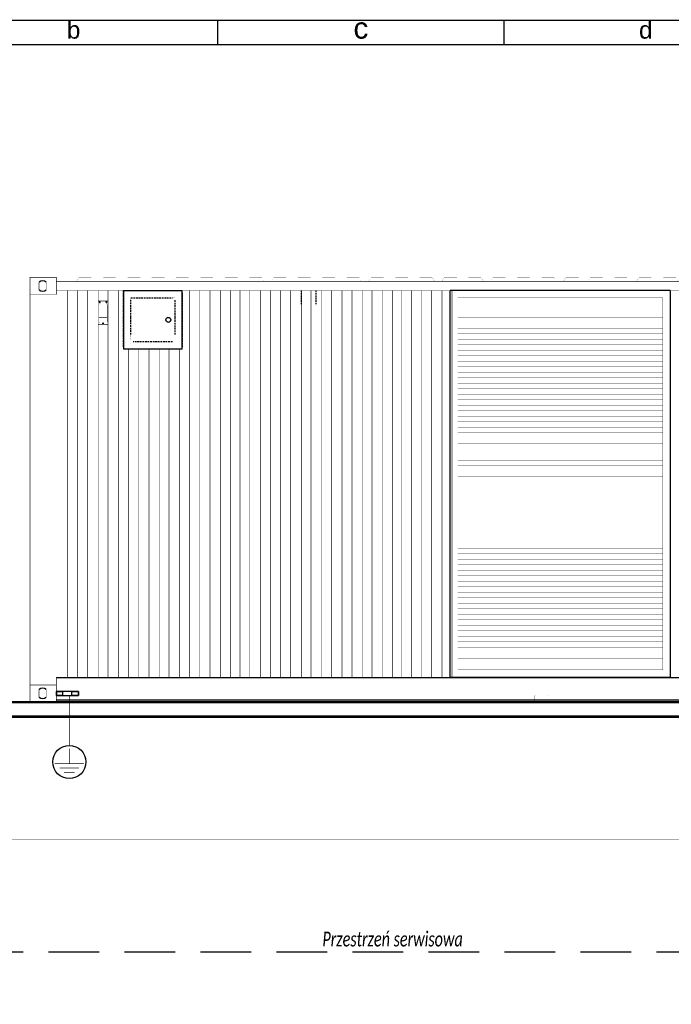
# Model space of a CAD drawing. Header units: millimetres. Extents: x 0 to 1151, y 0 to 297.
# Tile 85 of 93: x 684 to 781, y 151 to 297. Entities that reach past the tile are written whole.
import ezdxf

# ---------------------------------------------------------------- set-up
doc = ezdxf.new("R2010")
doc.units = ezdxf.units.MM
doc.header["$MEASUREMENT"] = 0
for name, pattern in [('atContinuous2', [0]), ('Center2.00', [2.833, 1, -0.5, 0.833, -0.5]), ('Dash1.99', [1.503, 1, -0.503]), ('Dash2.00', [1.5, 1, -0.5])]:
    doc.linetypes.add(name, pattern=pattern)
doc.layers.get('0').update_dxf_attribs({"linetype": 'CONTINUOUS'})
doc.layers.add('_RDP_WYMIAROWANIE', color=7, linetype='CONTINUOUS')
doc.layers.add('zas_Inferred_dashed_lines', color=7, linetype='CONTINUOUS')
doc.styles.add('Arial$001H0', font='arial.ttf')
doc.styles.add('Calibri_Italic', font='txt', dxfattribs={"height": 0.2})

msp = doc.modelspace()

# ---------------------------------------------------------------- hatches: boundary and pattern name
for points in [[(956.92, 196.05), (956.71, 195.84), (680.59, 195.84), (680.38, 196.05)], [(680.38, 193.67), (680.59, 193.92), (956.71, 193.92), (956.92, 193.67)]]:
    msp.add_hatch(color=0).paths.add_polyline_path(points)

# ---------------------------------------------------------------- linework, layer by layer
at = {"color": 7, "linetype": 'Continuous', "lineweight": 25, "true_color": 0x000007}
for p, q in [((841.12, 297.01), (631.07, 297.01)), ((713.83, 297.01), (713.83, 293.37)), ((756.25, 297.01), (756.25, 293.37))]:
    msp.add_line(p, q, dxfattribs=at)
at = {"color": 7, "linetype": 'Continuous', "lineweight": 18, "true_color": 0x000007}
msp.add_line((844.72, 293.37), (634.71, 293.37), dxfattribs=at)
at = {"color": 7, "linetype": 'atContinuous2', "true_color": 0xffffff}
for p, q in [((699.89, 256.97), (708.56, 256.97)), ((699.89, 256.97), (699.89, 248.26)), ((708.56, 248.26), (708.56, 256.97)), ((780.95, 256.97), (748.33, 256.97)), ((748.33, 199.65), (748.33, 256.97)), ((780.95, 256.97), (780.95, 199.65)), ((708.56, 248.26), (699.89, 248.26)), ((748.33, 199.65), (780.95, 199.65))]:
    msp.add_line(p, q, dxfattribs=at)
at = {"color": 0, "linetype": 'atContinuous2'}
for p, q in [((693.19, 197.56), (689.93, 197.56)), ((689.93, 196.93), (689.93, 197.56)), ((689.93, 197.56), (689.93, 196.93)), ((689.93, 197.56), (690.89, 197.56)), ((692.19, 197.56), (690.89, 197.56)), ((690.89, 196.93), (690.89, 197.56)), ((690.89, 196.93), (690.89, 197.56)), ((692.19, 197.56), (692.19, 196.93)), ((692.19, 197.56), (692.19, 196.93)), ((692.19, 197.56), (693.19, 197.56)), ((693.19, 197.56), (693.19, 196.93)), ((693.19, 196.93), (693.19, 197.56)), ((689.93, 196.93), (693.19, 196.93)), ((690.89, 196.93), (689.93, 196.93)), ((690.89, 196.93), (692.19, 196.93)), ((693.19, 196.93), (692.19, 196.93))]:
    msp.add_line(p, q, dxfattribs=at)
at = {"color": 7, "linetype": 'Continuous', "lineweight": -2, "true_color": 0x000007}
msp.add_lwpolyline([(634.71, 3.64), (1147.54, 3.64), (1147.54, 293.37), (634.71, 293.37)], close=True, dxfattribs=at)
at = {"color": 0}
for points in [[(689.93, 256.38, 0.0887, 0.0887, 0), (686.03, 256.38, 0.0887, 0.0887, 0), (686.03, 258.94, 0.0887, 0.0887, 0), (689.93, 258.94, 0.0887, 0.0887, 0), (689.93, 256.38, 0.0887, 0.0887, 0)], [(689.93, 258.27, 0.0887, 0.0887, 0), (946.75, 258.27, 0.0887, 0.0887, 0)], [(946.75, 258.27, 0.0887, 0.0887, 0), (689.93, 258.27, 0.0887, 0.0887, 0)], [(696, 258.27, 0.00419, 0.00419, 0), (695.54, 258.27, 0.00419, 0.00419, 0), (695.5, 258.31, 0.00419, 0.00419, 0), (695.45, 258.31, 0.00419, 0.00419, 0), (695.2, 258.81, 0.00419, 0.00419, 0), (695.16, 258.81, 0.00419, 0.00419, 0), (695.12, 258.85, 0.00419, 0.00419, 0), (693.24, 258.85, 0.00419, 0.00419, 0), (693.19, 258.81, 0.00419, 0.00419, 0), (692.94, 258.31, 0.00419, 0.00419, 0), (692.9, 258.31, 0.00419, 0.00419, 0), (692.86, 258.27, 0.00419, 0.00419, 0), (692.4, 258.27, 0.00419, 0.00419, 0)], [(699.6, 258.27, 0.00419, 0.00419, 0), (699.14, 258.27, 0.00419, 0.00419, 0), (699.1, 258.31, 0.00419, 0.00419, 0), (699.05, 258.31, 0.00419, 0.00419, 0), (698.8, 258.81, 0.00419, 0.00419, 0), (698.76, 258.81, 0.00419, 0.00419, 0), (698.72, 258.85, 0.00419, 0.00419, 0), (696.88, 258.85, 0.00419, 0.00419, 0), (696.84, 258.81, 0.00419, 0.00419, 0), (696.79, 258.81, 0.00419, 0.00419, 0), (696.54, 258.31, 0.00419, 0.00419, 0), (696.5, 258.31, 0.00419, 0.00419, 0), (696.46, 258.27, 0.00419, 0.00419, 0), (696, 258.27, 0.00419, 0.00419, 0)], [(703.2, 258.27, 0.00419, 0.00419, 0), (702.74, 258.27, 0.00419, 0.00419, 0), (702.7, 258.31, 0.00419, 0.00419, 0), (702.66, 258.31, 0.00419, 0.00419, 0), (702.4, 258.81, 0.00419, 0.00419, 0), (702.36, 258.85, 0.00419, 0.00419, 0), (700.48, 258.85, 0.00419, 0.00419, 0), (700.44, 258.81, 0.00419, 0.00419, 0), (700.39, 258.81, 0.00419, 0.00419, 0), (700.14, 258.31, 0.00419, 0.00419, 0), (700.1, 258.31, 0.00419, 0.00419, 0), (700.06, 258.27, 0.00419, 0.00419, 0), (699.6, 258.27, 0.00419, 0.00419, 0)], [(706.84, 258.27, 0.00419, 0.00419, 0), (706.34, 258.27, 0.00419, 0.00419, 0), (706.3, 258.31, 0.00419, 0.00419, 0), (706.05, 258.81, 0.00419, 0.00419, 0), (706.01, 258.81, 0.00419, 0.00419, 0), (705.96, 258.85, 0.00419, 0.00419, 0), (704.08, 258.85, 0.00419, 0.00419, 0), (704.04, 258.81, 0.00419, 0.00419, 0), (704, 258.81, 0.00419, 0.00419, 0), (703.74, 258.31, 0.00419, 0.00419, 0), (703.7, 258.27, 0.00419, 0.00419, 0), (703.2, 258.27, 0.00419, 0.00419, 0)], [(710.44, 258.27, 0.00419, 0.00419, 0), (709.98, 258.27, 0.00419, 0.00419, 0), (709.94, 258.31, 0.00419, 0.00419, 0), (709.9, 258.31, 0.00419, 0.00419, 0), (709.65, 258.81, 0.00419, 0.00419, 0), (709.61, 258.81, 0.00419, 0.00419, 0), (709.56, 258.85, 0.00419, 0.00419, 0), (707.68, 258.85, 0.00419, 0.00419, 0), (707.64, 258.81, 0.00419, 0.00419, 0), (707.6, 258.81, 0.00419, 0.00419, 0), (707.39, 258.31, 0.00419, 0.00419, 0), (707.34, 258.31, 0.00419, 0.00419, 0), (707.3, 258.27, 0.00419, 0.00419, 0), (706.84, 258.27, 0.00419, 0.00419, 0)], [(714.04, 258.27, 0.00419, 0.00419, 0), (713.58, 258.27, 0.00419, 0.00419, 0), (713.54, 258.31, 0.00419, 0.00419, 0), (713.5, 258.31, 0.00419, 0.00419, 0), (713.25, 258.81, 0.00419, 0.00419, 0), (713.21, 258.81, 0.00419, 0.00419, 0), (713.16, 258.85, 0.00419, 0.00419, 0), (711.32, 258.85, 0.00419, 0.00419, 0), (711.24, 258.81, 0.00419, 0.00419, 0), (710.99, 258.31, 0.00419, 0.00419, 0), (710.95, 258.31, 0.00419, 0.00419, 0), (710.9, 258.27, 0.00419, 0.00419, 0), (710.44, 258.27, 0.00419, 0.00419, 0)], [(717.64, 258.27, 0.00419, 0.00419, 0), (717.18, 258.27, 0.00419, 0.00419, 0), (717.14, 258.31, 0.00419, 0.00419, 0), (717.1, 258.31, 0.00419, 0.00419, 0), (716.85, 258.81, 0.00419, 0.00419, 0), (716.81, 258.85, 0.00419, 0.00419, 0), (714.92, 258.85, 0.00419, 0.00419, 0), (714.88, 258.81, 0.00419, 0.00419, 0), (714.84, 258.81, 0.00419, 0.00419, 0), (714.59, 258.31, 0.00419, 0.00419, 0), (714.55, 258.31, 0.00419, 0.00419, 0), (714.5, 258.27, 0.00419, 0.00419, 0), (714.04, 258.27, 0.00419, 0.00419, 0)], [(721.29, 258.27, 0.00419, 0.00419, 0), (720.78, 258.27, 0.00419, 0.00419, 0), (720.74, 258.31, 0.00419, 0.00419, 0), (720.7, 258.31, 0.00419, 0.00419, 0), (720.49, 258.81, 0.00419, 0.00419, 0), (720.45, 258.81, 0.00419, 0.00419, 0), (720.41, 258.85, 0.00419, 0.00419, 0), (718.52, 258.85, 0.00419, 0.00419, 0), (718.48, 258.81, 0.00419, 0.00419, 0), (718.44, 258.81, 0.00419, 0.00419, 0), (718.19, 258.31, 0.00419, 0.00419, 0), (718.11, 258.27, 0.00419, 0.00419, 0), (717.64, 258.27, 0.00419, 0.00419, 0)], [(724.89, 258.27, 0.00419, 0.00419, 0), (724.43, 258.27, 0.00419, 0.00419, 0), (724.34, 258.31, 0.00419, 0.00419, 0), (724.09, 258.81, 0.00419, 0.00419, 0), (724.05, 258.81, 0.00419, 0.00419, 0), (724.01, 258.85, 0.00419, 0.00419, 0), (722.12, 258.85, 0.00419, 0.00419, 0), (722.08, 258.81, 0.00419, 0.00419, 0), (722.04, 258.81, 0.00419, 0.00419, 0), (721.83, 258.31, 0.00419, 0.00419, 0), (721.79, 258.31, 0.00419, 0.00419, 0), (721.75, 258.27, 0.00419, 0.00419, 0), (721.29, 258.27, 0.00419, 0.00419, 0)], [(728.49, 258.27, 0.00419, 0.00419, 0), (728.03, 258.27, 0.00419, 0.00419, 0), (727.99, 258.31, 0.00419, 0.00419, 0), (727.94, 258.31, 0.00419, 0.00419, 0), (727.69, 258.81, 0.00419, 0.00419, 0), (727.65, 258.81, 0.00419, 0.00419, 0), (727.61, 258.85, 0.00419, 0.00419, 0), (725.73, 258.85, 0.00419, 0.00419, 0), (725.68, 258.81, 0.00419, 0.00419, 0), (725.43, 258.31, 0.00419, 0.00419, 0), (725.39, 258.31, 0.00419, 0.00419, 0), (725.35, 258.27, 0.00419, 0.00419, 0), (724.89, 258.27, 0.00419, 0.00419, 0)], [(732.09, 258.27, 0.00419, 0.00419, 0), (731.63, 258.27, 0.00419, 0.00419, 0), (731.59, 258.31, 0.00419, 0.00419, 0), (731.54, 258.31, 0.00419, 0.00419, 0), (731.29, 258.81, 0.00419, 0.00419, 0), (731.21, 258.85, 0.00419, 0.00419, 0), (729.37, 258.85, 0.00419, 0.00419, 0), (729.33, 258.81, 0.00419, 0.00419, 0), (729.28, 258.81, 0.00419, 0.00419, 0), (729.03, 258.31, 0.00419, 0.00419, 0), (728.99, 258.31, 0.00419, 0.00419, 0), (728.95, 258.27, 0.00419, 0.00419, 0), (728.49, 258.27, 0.00419, 0.00419, 0)], [(735.69, 258.27, 0.00419, 0.00419, 0), (735.23, 258.27, 0.00419, 0.00419, 0), (735.19, 258.31, 0.00419, 0.00419, 0), (735.15, 258.31, 0.00419, 0.00419, 0), (734.94, 258.81, 0.00419, 0.00419, 0), (734.89, 258.81, 0.00419, 0.00419, 0), (734.85, 258.85, 0.00419, 0.00419, 0), (732.97, 258.85, 0.00419, 0.00419, 0), (732.93, 258.81, 0.00419, 0.00419, 0), (732.88, 258.81, 0.00419, 0.00419, 0), (732.63, 258.31, 0.00419, 0.00419, 0), (732.59, 258.31, 0.00419, 0.00419, 0), (732.55, 258.27, 0.00419, 0.00419, 0), (732.09, 258.27, 0.00419, 0.00419, 0)], [(739.33, 258.27, 0.00419, 0.00419, 0), (738.83, 258.27, 0.00419, 0.00419, 0), (738.79, 258.31, 0.00419, 0.00419, 0), (738.54, 258.81, 0.00419, 0.00419, 0), (738.5, 258.81, 0.00419, 0.00419, 0), (738.45, 258.85, 0.00419, 0.00419, 0), (736.57, 258.85, 0.00419, 0.00419, 0), (736.53, 258.81, 0.00419, 0.00419, 0), (736.49, 258.81, 0.00419, 0.00419, 0), (736.23, 258.31, 0.00419, 0.00419, 0), (736.19, 258.27, 0.00419, 0.00419, 0), (735.69, 258.27, 0.00419, 0.00419, 0)], [(742.93, 258.27, 0.00419, 0.00419, 0), (742.47, 258.27, 0.00419, 0.00419, 0), (742.43, 258.31, 0.00419, 0.00419, 0), (742.39, 258.31, 0.00419, 0.00419, 0), (742.14, 258.81, 0.00419, 0.00419, 0), (742.1, 258.81, 0.00419, 0.00419, 0), (742.05, 258.85, 0.00419, 0.00419, 0), (740.17, 258.85, 0.00419, 0.00419, 0), (740.13, 258.81, 0.00419, 0.00419, 0), (739.88, 258.31, 0.00419, 0.00419, 0), (739.83, 258.31, 0.00419, 0.00419, 0), (739.79, 258.27, 0.00419, 0.00419, 0), (739.33, 258.27, 0.00419, 0.00419, 0)], [(746.53, 258.27, 0.00419, 0.00419, 0), (746.07, 258.27, 0.00419, 0.00419, 0), (746.03, 258.31, 0.00419, 0.00419, 0), (745.99, 258.31, 0.00419, 0.00419, 0), (745.74, 258.81, 0.00419, 0.00419, 0), (745.7, 258.81, 0.00419, 0.00419, 0), (745.65, 258.85, 0.00419, 0.00419, 0), (743.81, 258.85, 0.00419, 0.00419, 0), (743.77, 258.81, 0.00419, 0.00419, 0), (743.73, 258.81, 0.00419, 0.00419, 0), (743.48, 258.31, 0.00419, 0.00419, 0), (743.44, 258.31, 0.00419, 0.00419, 0), (743.39, 258.27, 0.00419, 0.00419, 0), (742.93, 258.27, 0.00419, 0.00419, 0)], [(750.13, 258.27, 0.00419, 0.00419, 0), (749.67, 258.27, 0.00419, 0.00419, 0), (749.63, 258.31, 0.00419, 0.00419, 0), (749.59, 258.31, 0.00419, 0.00419, 0), (749.34, 258.81, 0.00419, 0.00419, 0), (749.3, 258.85, 0.00419, 0.00419, 0), (747.41, 258.85, 0.00419, 0.00419, 0), (747.37, 258.81, 0.00419, 0.00419, 0), (747.33, 258.81, 0.00419, 0.00419, 0), (747.08, 258.31, 0.00419, 0.00419, 0), (747.04, 258.31, 0.00419, 0.00419, 0), (746.99, 258.27, 0.00419, 0.00419, 0), (746.53, 258.27, 0.00419, 0.00419, 0)], [(753.78, 258.27, 0.00419, 0.00419, 0), (753.27, 258.27, 0.00419, 0.00419, 0), (753.23, 258.31, 0.00419, 0.00419, 0), (752.98, 258.81, 0.00419, 0.00419, 0), (752.94, 258.81, 0.00419, 0.00419, 0), (752.9, 258.85, 0.00419, 0.00419, 0), (751.01, 258.85, 0.00419, 0.00419, 0), (750.97, 258.81, 0.00419, 0.00419, 0), (750.93, 258.81, 0.00419, 0.00419, 0), (750.68, 258.31, 0.00419, 0.00419, 0), (750.64, 258.27, 0.00419, 0.00419, 0), (750.13, 258.27, 0.00419, 0.00419, 0)], [(757.38, 258.27, 0.00419, 0.00419, 0), (756.92, 258.27, 0.00419, 0.00419, 0), (756.88, 258.31, 0.00419, 0.00419, 0), (756.83, 258.31, 0.00419, 0.00419, 0), (756.58, 258.81, 0.00419, 0.00419, 0), (756.54, 258.81, 0.00419, 0.00419, 0), (756.5, 258.85, 0.00419, 0.00419, 0), (754.61, 258.85, 0.00419, 0.00419, 0), (754.57, 258.81, 0.00419, 0.00419, 0), (754.53, 258.81, 0.00419, 0.00419, 0), (754.32, 258.31, 0.00419, 0.00419, 0), (754.28, 258.31, 0.00419, 0.00419, 0), (754.24, 258.27, 0.00419, 0.00419, 0), (753.78, 258.27, 0.00419, 0.00419, 0)], [(760.98, 258.27, 0.00419, 0.00419, 0), (760.52, 258.27, 0.00419, 0.00419, 0), (760.48, 258.31, 0.00419, 0.00419, 0), (760.43, 258.31, 0.00419, 0.00419, 0), (760.18, 258.81, 0.00419, 0.00419, 0), (760.14, 258.81, 0.00419, 0.00419, 0), (760.1, 258.85, 0.00419, 0.00419, 0), (758.26, 258.85, 0.00419, 0.00419, 0), (758.17, 258.81, 0.00419, 0.00419, 0), (757.92, 258.31, 0.00419, 0.00419, 0), (757.88, 258.31, 0.00419, 0.00419, 0), (757.84, 258.27, 0.00419, 0.00419, 0), (757.38, 258.27, 0.00419, 0.00419, 0)], [(764.58, 258.27, 0.00419, 0.00419, 0), (764.12, 258.27, 0.00419, 0.00419, 0), (764.08, 258.31, 0.00419, 0.00419, 0), (764.04, 258.31, 0.00419, 0.00419, 0), (763.78, 258.81, 0.00419, 0.00419, 0), (763.74, 258.85, 0.00419, 0.00419, 0), (761.86, 258.85, 0.00419, 0.00419, 0), (761.82, 258.81, 0.00419, 0.00419, 0), (761.77, 258.81, 0.00419, 0.00419, 0), (761.52, 258.31, 0.00419, 0.00419, 0), (761.48, 258.31, 0.00419, 0.00419, 0), (761.44, 258.27, 0.00419, 0.00419, 0), (760.98, 258.27, 0.00419, 0.00419, 0)], [(768.22, 258.27, 0.00419, 0.00419, 0), (767.72, 258.27, 0.00419, 0.00419, 0), (767.68, 258.31, 0.00419, 0.00419, 0), (767.43, 258.81, 0.00419, 0.00419, 0), (767.38, 258.81, 0.00419, 0.00419, 0), (767.34, 258.85, 0.00419, 0.00419, 0), (765.46, 258.85, 0.00419, 0.00419, 0), (765.42, 258.81, 0.00419, 0.00419, 0), (765.37, 258.81, 0.00419, 0.00419, 0), (765.12, 258.31, 0.00419, 0.00419, 0), (765.04, 258.27, 0.00419, 0.00419, 0), (764.58, 258.27, 0.00419, 0.00419, 0)], [(771.82, 258.27, 0.00419, 0.00419, 0), (771.36, 258.27, 0.00419, 0.00419, 0), (771.28, 258.31, 0.00419, 0.00419, 0), (771.03, 258.81, 0.00419, 0.00419, 0), (770.99, 258.81, 0.00419, 0.00419, 0), (770.94, 258.85, 0.00419, 0.00419, 0), (769.06, 258.85, 0.00419, 0.00419, 0), (769.02, 258.81, 0.00419, 0.00419, 0), (768.98, 258.81, 0.00419, 0.00419, 0), (768.77, 258.31, 0.00419, 0.00419, 0), (768.72, 258.31, 0.00419, 0.00419, 0), (768.68, 258.27, 0.00419, 0.00419, 0), (768.22, 258.27, 0.00419, 0.00419, 0)], [(775.42, 258.27, 0.00419, 0.00419, 0), (774.96, 258.27, 0.00419, 0.00419, 0), (774.92, 258.31, 0.00419, 0.00419, 0), (774.88, 258.31, 0.00419, 0.00419, 0), (774.63, 258.81, 0.00419, 0.00419, 0), (774.59, 258.81, 0.00419, 0.00419, 0), (774.54, 258.85, 0.00419, 0.00419, 0), (772.7, 258.85, 0.00419, 0.00419, 0), (772.62, 258.81, 0.00419, 0.00419, 0), (772.37, 258.31, 0.00419, 0.00419, 0), (772.33, 258.31, 0.00419, 0.00419, 0), (772.28, 258.27, 0.00419, 0.00419, 0), (771.82, 258.27, 0.00419, 0.00419, 0)], [(779.02, 258.27, 0.00419, 0.00419, 0), (778.56, 258.27, 0.00419, 0.00419, 0), (778.52, 258.31, 0.00419, 0.00419, 0), (778.48, 258.31, 0.00419, 0.00419, 0), (778.23, 258.81, 0.00419, 0.00419, 0), (778.14, 258.85, 0.00419, 0.00419, 0), (776.3, 258.85, 0.00419, 0.00419, 0), (776.26, 258.81, 0.00419, 0.00419, 0), (776.22, 258.81, 0.00419, 0.00419, 0), (775.97, 258.31, 0.00419, 0.00419, 0), (775.93, 258.31, 0.00419, 0.00419, 0), (775.88, 258.27, 0.00419, 0.00419, 0), (775.42, 258.27, 0.00419, 0.00419, 0)], [(782.62, 258.27, 0.00419, 0.00419, 0), (782.16, 258.27, 0.00419, 0.00419, 0), (782.12, 258.31, 0.00419, 0.00419, 0), (782.08, 258.31, 0.00419, 0.00419, 0), (781.87, 258.81, 0.00419, 0.00419, 0), (781.83, 258.81, 0.00419, 0.00419, 0), (781.79, 258.85, 0.00419, 0.00419, 0), (779.9, 258.85, 0.00419, 0.00419, 0), (779.86, 258.81, 0.00419, 0.00419, 0), (779.82, 258.81, 0.00419, 0.00419, 0), (779.57, 258.31, 0.00419, 0.00419, 0), (779.48, 258.27, 0.00419, 0.00419, 0), (779.02, 258.27, 0.00419, 0.00419, 0)], [(687.37, 257.05, 0.0887, 0.0887, 0), (687.37, 258.18, 0.0887, 0.0887, 0)], [(688.42, 257.05, 0.0887, 0.0887, 0), (688.42, 258.18, 0.0887, 0.0887, 0)], [(689.93, 256.97, 0.0887, 0.0887, 0), (946.75, 256.97, 0.0887, 0.0887, 0)], [(946.75, 256.97, 0.0887, 0.0887, 0), (689.93, 256.97, 0.0887, 0.0887, 0)], [(691.56, 199.65, 0.0887, 0.0887, 0), (691.56, 256.97, 0.0887, 0.0887, 0)], [(693.07, 199.65, 0.0887, 0.0887, 0), (693.07, 256.97, 0.0887, 0.0887, 0)], [(694.53, 199.65, 0.0887, 0.0887, 0), (694.53, 256.97, 0.0887, 0.0887, 0)], [(696.12, 199.65, 0.0887, 0.0887, 0), (696.12, 256.97, 0.0887, 0.0887, 0)], [(697.59, 199.65, 0.0887, 0.0887, 0), (697.59, 256.97, 0.0887, 0.0887, 0)], [(699.1, 199.65, 0.0887, 0.0887, 0), (699.1, 256.97, 0.0887, 0.0887, 0)], [(708.35, 256.97, 0.0209, 0.0209, 0), (708.56, 256.97, 0.0209, 0.0209, 0), (708.56, 256.76, 0.0209, 0.0209, 0)], [(708.35, 256.97, 0.0209, 0.0209, 0), (708.56, 256.97, 0.0209, 0.0209, 0), (708.56, 256.76, 0.0209, 0.0209, 0)], [(709.69, 199.65, 0.0887, 0.0887, 0), (709.69, 256.97, 0.0887, 0.0887, 0)], [(711.2, 199.65, 0.0887, 0.0887, 0), (711.2, 256.97, 0.0887, 0.0887, 0)], [(712.7, 199.65, 0.0887, 0.0887, 0), (712.7, 256.97, 0.0887, 0.0887, 0)], [(714.25, 199.65, 0.0887, 0.0887, 0), (714.25, 256.97, 0.0887, 0.0887, 0)], [(715.72, 199.65, 0.0887, 0.0887, 0), (715.72, 256.97, 0.0887, 0.0887, 0)], [(717.14, 199.65, 0.0887, 0.0887, 0), (717.14, 256.97, 0.0887, 0.0887, 0)], [(718.61, 199.65, 0.0887, 0.0887, 0), (718.61, 256.97, 0.0887, 0.0887, 0)], [(720.16, 199.65, 0.0887, 0.0887, 0), (720.16, 256.97, 0.0887, 0.0887, 0)], [(721.66, 199.65, 0.0887, 0.0887, 0), (721.66, 256.97, 0.0887, 0.0887, 0)], [(723.17, 199.65, 0.0887, 0.0887, 0), (723.17, 256.97, 0.0887, 0.0887, 0)], [(724.68, 199.65, 0.0887, 0.0887, 0), (724.68, 256.97, 0.0887, 0.0887, 0)], [(726.23, 199.65, 0.0887, 0.0887, 0), (726.23, 256.97, 0.0887, 0.0887, 0)], [(727.69, 199.65, 0.0887, 0.0887, 0), (727.69, 256.97, 0.0887, 0.0887, 0)], [(729.24, 199.65, 0.0887, 0.0887, 0), (729.24, 256.97, 0.0887, 0.0887, 0)], [(730.71, 199.65, 0.0887, 0.0887, 0), (730.71, 256.97, 0.0887, 0.0887, 0)], [(732.26, 199.65, 0.0887, 0.0887, 0), (732.26, 256.97, 0.0887, 0.0887, 0)], [(733.76, 199.65, 0.0887, 0.0887, 0), (733.76, 256.97, 0.0887, 0.0887, 0)], [(735.27, 199.65, 0.0887, 0.0887, 0), (735.27, 256.97, 0.0887, 0.0887, 0)], [(736.74, 199.65, 0.0887, 0.0887, 0), (736.74, 256.97, 0.0887, 0.0887, 0)], [(738.33, 199.65, 0.0887, 0.0887, 0), (738.33, 256.97, 0.0887, 0.0887, 0)], [(739.79, 199.65, 0.0887, 0.0887, 0), (739.79, 256.97, 0.0887, 0.0887, 0)], [(741.05, 199.65, 0.0887, 0.0887, 0), (741.05, 256.97, 0.0887, 0.0887, 0)], [(742.56, 199.65, 0.0887, 0.0887, 0), (742.56, 256.97, 0.0887, 0.0887, 0)], [(744.11, 199.65, 0.0887, 0.0887, 0), (744.11, 256.97, 0.0887, 0.0887, 0)], [(745.57, 199.65, 0.0887, 0.0887, 0), (745.57, 256.97, 0.0887, 0.0887, 0)], [(747.12, 199.65, 0.0887, 0.0887, 0), (747.12, 256.97, 0.0887, 0.0887, 0)], [(780.95, 256.97, 0.0296, 0.0296, 0), (748.33, 256.97, 0.0296, 0.0296, 0), (748.33, 199.65, 0.0296, 0.0296, 0), (780.95, 199.65, 0.0296, 0.0296, 0), (780.95, 256.97, 0.0296, 0.0296, 0)], [(780.95, 256.97, 0.0296, 0.0296, 0), (748.33, 256.97, 0.0296, 0.0296, 0), (748.33, 199.65, 0.0296, 0.0296, 0), (780.95, 199.65, 0.0296, 0.0296, 0), (780.95, 256.97, 0.0296, 0.0296, 0)], [(748.59, 199.65, 0.0887, 0.0887, 0), (748.59, 256.97, 0.0887, 0.0887, 0)], [(686.03, 195.97, 0.0887, 0.0887, 0), (686.03, 256.38, 0.0887, 0.0887, 0)], [(697.59, 255.42, 0.0887, 0.0887, 0), (696.12, 255.42, 0.0887, 0.0887, 0)], [(696.12, 255.42, 0.0887, 0.0887, 0), (696.12, 251.95, 0.0887, 0.0887, 0)], [(697.59, 255.42, 0.0887, 0.0887, 0), (697.59, 251.95, 0.0887, 0.0887, 0)], [(700.98, 255.63, 0.0251, 0.0251, 0), (700.98, 255.88, 0.0251, 0.0251, 0)], [(707.26, 255.88, 0.0209, 0.0209, 0), (707.47, 255.88, 0.0209, 0.0209, 0), (707.47, 255.63, 0.0209, 0.0209, 0)], [(779.86, 255.88, 0.0296, 0.0296, 0), (749.42, 255.88, 0.0296, 0.0296, 0), (749.42, 200.74, 0.0296, 0.0296, 0), (779.86, 200.74, 0.0296, 0.0296, 0), (779.86, 255.88, 0.0296, 0.0296, 0)], [(749.42, 255.46, 0.0296, 0.0296, 0), (779.86, 255.46, 0.0296, 0.0296, 0)], [(697.34, 254.96, 0.00936, 0.00936, 0), (696.38, 254.96, 0.00936, 0.00936, 0), (696.29, 254.92, 0.00936, 0.00936, 0), (696.25, 254.84, 0.00936, 0.00936, 0), (696.25, 252.32, 0.00936, 0.00936, 0), (696.29, 252.24, 0.00936, 0.00936, 0), (696.38, 252.2, 0.00936, 0.00936, 0), (697.34, 252.2, 0.00936, 0.00936, 0), (697.42, 252.24, 0.00936, 0.00936, 0), (697.46, 252.32, 0.00936, 0.00936, 0), (697.46, 254.84, 0.00936, 0.00936, 0), (697.42, 254.92, 0.00936, 0.00936, 0), (697.34, 254.96, 0.00936, 0.00936, 0)], [(749.42, 254.63, 0.0296, 0.0296, 0), (779.86, 254.63, 0.0296, 0.0296, 0)], [(697.46, 252.99, 0.0887, 0.0887, 0), (696.25, 252.99, 0.0887, 0.0887, 0)], [(706.99, 252.62, 0.00224, 0.00224, 0), (706.99, 252.6, 0.00224, 0.00224, 0), (706.99, 252.57, 0.00224, 0.00224, 0), (706.99, 252.55, 0.00224, 0.00224, 0), (706.98, 252.53, 0.00224, 0.00224, 0), (706.98, 252.51, 0.00224, 0.00224, 0), (706.97, 252.48, 0.00224, 0.00224, 0), (706.96, 252.46, 0.00224, 0.00224, 0), (706.95, 252.44, 0.00224, 0.00224, 0), (706.94, 252.42, 0.00224, 0.00224, 0), (706.93, 252.4, 0.00224, 0.00224, 0), (706.92, 252.38, 0.00224, 0.00224, 0), (706.91, 252.36, 0.00224, 0.00224, 0), (706.9, 252.34, 0.00224, 0.00224, 0), (706.88, 252.33, 0.00224, 0.00224, 0), (706.87, 252.31, 0.00224, 0.00224, 0), (706.85, 252.29, 0.00224, 0.00224, 0), (706.84, 252.28, 0.00224, 0.00224, 0), (706.82, 252.26, 0.00224, 0.00224, 0), (706.8, 252.25, 0.00224, 0.00224, 0), (706.79, 252.24, 0.00224, 0.00224, 0), (706.77, 252.23, 0.00224, 0.00224, 0), (706.75, 252.21, 0.00224, 0.00224, 0), (706.73, 252.2, 0.00224, 0.00224, 0), (706.71, 252.19, 0.00224, 0.00224, 0), (706.69, 252.19, 0.00224, 0.00224, 0), (706.66, 252.18, 0.00224, 0.00224, 0), (706.64, 252.17, 0.00224, 0.00224, 0), (706.62, 252.17, 0.00224, 0.00224, 0), (706.6, 252.16, 0.00224, 0.00224, 0), (706.57, 252.16, 0.00224, 0.00224, 0), (706.55, 252.16, 0.00224, 0.00224, 0), (706.53, 252.16, 0.00224, 0.00224, 0), (706.5, 252.16, 0.00224, 0.00224, 0), (706.48, 252.16, 0.00224, 0.00224, 0), (706.46, 252.16, 0.00224, 0.00224, 0), (706.43, 252.17, 0.00224, 0.00224, 0), (706.41, 252.17, 0.00224, 0.00224, 0), (706.39, 252.18, 0.00224, 0.00224, 0), (706.37, 252.19, 0.00224, 0.00224, 0), (706.35, 252.19, 0.00224, 0.00224, 0), (706.33, 252.2, 0.00224, 0.00224, 0), (706.31, 252.21, 0.00224, 0.00224, 0), (706.29, 252.23, 0.00224, 0.00224, 0), (706.27, 252.24, 0.00224, 0.00224, 0), (706.25, 252.25, 0.00224, 0.00224, 0), (706.23, 252.26, 0.00224, 0.00224, 0), (706.21, 252.28, 0.00224, 0.00224, 0), (706.2, 252.29, 0.00224, 0.00224, 0), (706.18, 252.31, 0.00224, 0.00224, 0), (706.17, 252.33, 0.00224, 0.00224, 0), (706.15, 252.34, 0.00224, 0.00224, 0), (706.14, 252.36, 0.00224, 0.00224, 0), (706.13, 252.38, 0.00224, 0.00224, 0), (706.12, 252.4, 0.00224, 0.00224, 0), (706.11, 252.42, 0.00224, 0.00224, 0), (706.1, 252.44, 0.00224, 0.00224, 0), (706.09, 252.46, 0.00224, 0.00224, 0), (706.08, 252.48, 0.00224, 0.00224, 0), (706.08, 252.51, 0.00224, 0.00224, 0), (706.07, 252.53, 0.00224, 0.00224, 0), (706.07, 252.55, 0.00224, 0.00224, 0), (706.06, 252.57, 0.00224, 0.00224, 0), (706.06, 252.6, 0.00224, 0.00224, 0), (706.06, 252.62, 0.00224, 0.00224, 0), (706.06, 252.65, 0.00224, 0.00224, 0), (706.06, 252.67, 0.00224, 0.00224, 0), (706.07, 252.69, 0.00224, 0.00224, 0), (706.07, 252.72, 0.00224, 0.00224, 0), (706.08, 252.74, 0.00224, 0.00224, 0), (706.08, 252.76, 0.00224, 0.00224, 0), (706.09, 252.78, 0.00224, 0.00224, 0), (706.1, 252.8, 0.00224, 0.00224, 0), (706.11, 252.82, 0.00224, 0.00224, 0), (706.12, 252.84, 0.00224, 0.00224, 0), (706.13, 252.86, 0.00224, 0.00224, 0), (706.14, 252.88, 0.00224, 0.00224, 0), (706.15, 252.9, 0.00224, 0.00224, 0), (706.17, 252.92, 0.00224, 0.00224, 0), (706.18, 252.93, 0.00224, 0.00224, 0), (706.2, 252.95, 0.00224, 0.00224, 0), (706.21, 252.97, 0.00224, 0.00224, 0), (706.23, 252.98, 0.00224, 0.00224, 0), (706.25, 252.99, 0.00224, 0.00224, 0), (706.27, 253.01, 0.00224, 0.00224, 0), (706.29, 253.02, 0.00224, 0.00224, 0), (706.31, 253.03, 0.00224, 0.00224, 0), (706.33, 253.04, 0.00224, 0.00224, 0), (706.35, 253.05, 0.00224, 0.00224, 0), (706.37, 253.06, 0.00224, 0.00224, 0), (706.39, 253.07, 0.00224, 0.00224, 0), (706.41, 253.07, 0.00224, 0.00224, 0), (706.43, 253.08, 0.00224, 0.00224, 0), (706.46, 253.08, 0.00224, 0.00224, 0), (706.48, 253.08, 0.00224, 0.00224, 0), (706.5, 253.09, 0.00224, 0.00224, 0), (706.53, 253.09, 0.00224, 0.00224, 0), (706.55, 253.09, 0.00224, 0.00224, 0), (706.57, 253.08, 0.00224, 0.00224, 0), (706.6, 253.08, 0.00224, 0.00224, 0), (706.62, 253.08, 0.00224, 0.00224, 0), (706.64, 253.07, 0.00224, 0.00224, 0), (706.66, 253.07, 0.00224, 0.00224, 0), (706.69, 253.06, 0.00224, 0.00224, 0), (706.71, 253.05, 0.00224, 0.00224, 0), (706.73, 253.04, 0.00224, 0.00224, 0), (706.75, 253.03, 0.00224, 0.00224, 0), (706.77, 253.02, 0.00224, 0.00224, 0), (706.79, 253.01, 0.00224, 0.00224, 0), (706.8, 252.99, 0.00224, 0.00224, 0), (706.82, 252.98, 0.00224, 0.00224, 0), (706.84, 252.97, 0.00224, 0.00224, 0), (706.85, 252.95, 0.00224, 0.00224, 0), (706.87, 252.93, 0.00224, 0.00224, 0), (706.88, 252.92, 0.00224, 0.00224, 0), (706.9, 252.9, 0.00224, 0.00224, 0), (706.91, 252.88, 0.00224, 0.00224, 0), (706.92, 252.86, 0.00224, 0.00224, 0), (706.93, 252.84, 0.00224, 0.00224, 0), (706.94, 252.82, 0.00224, 0.00224, 0), (706.95, 252.8, 0.00224, 0.00224, 0), (706.96, 252.78, 0.00224, 0.00224, 0), (706.97, 252.76, 0.00224, 0.00224, 0), (706.98, 252.74, 0.00224, 0.00224, 0), (706.98, 252.72, 0.00224, 0.00224, 0), (706.99, 252.69, 0.00224, 0.00224, 0), (706.99, 252.67, 0.00224, 0.00224, 0), (706.99, 252.65, 0.00224, 0.00224, 0), (706.99, 252.62, 0.00224, 0.00224, 0)], [(706.51, 252.91, 0.00419, 0.00419, 0), (706.55, 252.91, 0.00419, 0.00419, 0), (706.55, 252.32, 0.00419, 0.00419, 0), (706.51, 252.32, 0.00419, 0.00419, 0), (706.51, 252.91, 0.00419, 0.00419, 0)], [(749.42, 253.83, 0.0296, 0.0296, 0), (779.86, 253.83, 0.0296, 0.0296, 0)], [(749.42, 253.03, 0.0296, 0.0296, 0), (779.86, 253.03, 0.0296, 0.0296, 0)], [(697.59, 251.95, 0.0887, 0.0887, 0), (696.12, 251.95, 0.0887, 0.0887, 0)], [(749.42, 252.2, 0.0296, 0.0296, 0), (779.86, 252.2, 0.0296, 0.0296, 0)], [(749.42, 251.4, 0.0296, 0.0296, 0), (779.86, 251.4, 0.0296, 0.0296, 0)], [(700.98, 250.1, 0.0251, 0.0251, 0), (700.98, 250.36, 0.0251, 0.0251, 0)], [(700.98, 249.73, 0.0251, 0.0251, 0), (700.98, 249.98, 0.0251, 0.0251, 0)], [(701.19, 249.35, 0.0209, 0.0209, 0), (700.98, 249.35, 0.0209, 0.0209, 0), (700.98, 249.6, 0.0209, 0.0209, 0)], [(707.47, 249.6, 0.0209, 0.0209, 0), (707.47, 249.35, 0.0209, 0.0209, 0), (707.26, 249.35, 0.0209, 0.0209, 0)], [(707.47, 250.36, 0.0251, 0.0251, 0), (707.47, 250.1, 0.0251, 0.0251, 0)], [(707.47, 249.98, 0.0251, 0.0251, 0), (707.47, 249.73, 0.0251, 0.0251, 0)], [(749.42, 250.56, 0.0296, 0.0296, 0), (779.86, 250.56, 0.0296, 0.0296, 0)], [(749.42, 249.77, 0.0296, 0.0296, 0), (779.86, 249.77, 0.0296, 0.0296, 0)], [(700.1, 248.26, 0.0209, 0.0209, 0), (699.89, 248.26, 0.0209, 0.0209, 0), (699.89, 248.47, 0.0209, 0.0209, 0)], [(700.1, 248.26, 0.0209, 0.0209, 0), (699.89, 248.26, 0.0209, 0.0209, 0), (699.89, 248.47, 0.0209, 0.0209, 0)], [(708.56, 248.47, 0.0209, 0.0209, 0), (708.56, 248.26, 0.0209, 0.0209, 0), (708.35, 248.26, 0.0209, 0.0209, 0)], [(708.56, 248.47, 0.0209, 0.0209, 0), (708.56, 248.26, 0.0209, 0.0209, 0), (708.35, 248.26, 0.0209, 0.0209, 0)], [(749.42, 248.93, 0.0296, 0.0296, 0), (779.86, 248.93, 0.0296, 0.0296, 0)], [(749.42, 248.14, 0.0296, 0.0296, 0), (779.86, 248.14, 0.0296, 0.0296, 0)], [(749.42, 247.3, 0.0296, 0.0296, 0), (779.86, 247.3, 0.0296, 0.0296, 0)], [(749.42, 246.5, 0.0296, 0.0296, 0), (779.86, 246.5, 0.0296, 0.0296, 0)], [(749.42, 245.67, 0.0296, 0.0296, 0), (779.86, 245.67, 0.0296, 0.0296, 0)], [(749.42, 244.87, 0.0296, 0.0296, 0), (779.86, 244.87, 0.0296, 0.0296, 0)], [(749.42, 244.03, 0.0296, 0.0296, 0), (779.86, 244.03, 0.0296, 0.0296, 0)], [(749.42, 243.24, 0.0296, 0.0296, 0), (779.86, 243.24, 0.0296, 0.0296, 0)], [(749.42, 242.4, 0.0296, 0.0296, 0), (779.86, 242.4, 0.0296, 0.0296, 0)], [(749.42, 241.6, 0.0296, 0.0296, 0), (779.86, 241.6, 0.0296, 0.0296, 0)], [(749.42, 240.77, 0.0296, 0.0296, 0), (779.86, 240.77, 0.0296, 0.0296, 0)], [(749.42, 239.97, 0.0296, 0.0296, 0), (779.86, 239.97, 0.0296, 0.0296, 0)], [(749.42, 239.13, 0.0296, 0.0296, 0), (779.86, 239.13, 0.0296, 0.0296, 0)], [(749.42, 238.34, 0.0296, 0.0296, 0), (779.86, 238.34, 0.0296, 0.0296, 0)], [(749.42, 237.5, 0.0296, 0.0296, 0), (779.86, 237.5, 0.0296, 0.0296, 0)], [(749.42, 236.71, 0.0296, 0.0296, 0), (779.86, 236.71, 0.0296, 0.0296, 0)], [(749.42, 235.87, 0.0296, 0.0296, 0), (779.86, 235.87, 0.0296, 0.0296, 0)], [(749.42, 235.07, 0.0296, 0.0296, 0), (779.86, 235.07, 0.0296, 0.0296, 0)], [(749.42, 234.24, 0.0296, 0.0296, 0), (779.86, 234.24, 0.0296, 0.0296, 0)], [(749.42, 233.44, 0.0296, 0.0296, 0), (779.86, 233.44, 0.0296, 0.0296, 0)], [(749.42, 232.6, 0.0296, 0.0296, 0), (779.86, 232.6, 0.0296, 0.0296, 0)], [(749.42, 231.81, 0.0296, 0.0296, 0), (779.86, 231.81, 0.0296, 0.0296, 0)], [(749.42, 230.97, 0.0296, 0.0296, 0), (779.86, 230.97, 0.0296, 0.0296, 0)], [(749.42, 230.17, 0.0296, 0.0296, 0), (779.86, 230.17, 0.0296, 0.0296, 0)], [(749.42, 229.34, 0.0296, 0.0296, 0), (779.86, 229.34, 0.0296, 0.0296, 0)], [(749.42, 228.54, 0.0296, 0.0296, 0), (779.86, 228.54, 0.0296, 0.0296, 0)], [(749.42, 227.7, 0.0296, 0.0296, 0), (779.86, 227.7, 0.0296, 0.0296, 0)], [(749.42, 226.91, 0.0296, 0.0296, 0), (779.86, 226.91, 0.0296, 0.0296, 0)], [(749.42, 226.07, 0.0296, 0.0296, 0), (779.86, 226.07, 0.0296, 0.0296, 0)], [(749.42, 225.28, 0.0296, 0.0296, 0), (779.86, 225.28, 0.0296, 0.0296, 0)], [(749.42, 224.44, 0.0296, 0.0296, 0), (779.86, 224.44, 0.0296, 0.0296, 0)], [(749.42, 223.64, 0.0296, 0.0296, 0), (779.86, 223.64, 0.0296, 0.0296, 0)], [(749.42, 222.81, 0.0296, 0.0296, 0), (779.86, 222.81, 0.0296, 0.0296, 0)], [(749.42, 222.01, 0.0296, 0.0296, 0), (779.86, 222.01, 0.0296, 0.0296, 0)], [(749.42, 221.17, 0.0296, 0.0296, 0), (779.86, 221.17, 0.0296, 0.0296, 0)], [(749.42, 220.38, 0.0296, 0.0296, 0), (779.86, 220.38, 0.0296, 0.0296, 0)], [(749.42, 219.54, 0.0296, 0.0296, 0), (779.86, 219.54, 0.0296, 0.0296, 0)], [(749.42, 218.74, 0.0296, 0.0296, 0), (779.86, 218.74, 0.0296, 0.0296, 0)], [(749.42, 217.95, 0.0296, 0.0296, 0), (779.86, 217.95, 0.0296, 0.0296, 0)], [(749.42, 217.11, 0.0296, 0.0296, 0), (779.86, 217.11, 0.0296, 0.0296, 0)], [(749.42, 216.32, 0.0296, 0.0296, 0), (779.86, 216.32, 0.0296, 0.0296, 0)], [(749.42, 215.48, 0.0296, 0.0296, 0), (779.86, 215.48, 0.0296, 0.0296, 0)], [(749.42, 214.68, 0.0296, 0.0296, 0), (779.86, 214.68, 0.0296, 0.0296, 0)], [(749.42, 213.85, 0.0296, 0.0296, 0), (779.86, 213.85, 0.0296, 0.0296, 0)], [(749.42, 213.05, 0.0296, 0.0296, 0), (779.86, 213.05, 0.0296, 0.0296, 0)], [(749.42, 212.21, 0.0296, 0.0296, 0), (779.86, 212.21, 0.0296, 0.0296, 0)], [(749.42, 211.42, 0.0296, 0.0296, 0), (779.86, 211.42, 0.0296, 0.0296, 0)], [(749.42, 210.58, 0.0296, 0.0296, 0), (779.86, 210.58, 0.0296, 0.0296, 0)], [(749.42, 209.78, 0.0296, 0.0296, 0), (779.86, 209.78, 0.0296, 0.0296, 0)], [(749.42, 208.95, 0.0296, 0.0296, 0), (779.86, 208.95, 0.0296, 0.0296, 0)], [(749.42, 208.15, 0.0296, 0.0296, 0), (779.86, 208.15, 0.0296, 0.0296, 0)], [(749.42, 207.31, 0.0296, 0.0296, 0), (779.86, 207.31, 0.0296, 0.0296, 0)], [(749.42, 206.52, 0.0296, 0.0296, 0), (779.86, 206.52, 0.0296, 0.0296, 0)], [(749.42, 205.68, 0.0296, 0.0296, 0), (779.86, 205.68, 0.0296, 0.0296, 0)], [(749.42, 204.89, 0.0296, 0.0296, 0), (779.86, 204.89, 0.0296, 0.0296, 0)], [(749.42, 204.05, 0.0296, 0.0296, 0), (779.86, 204.05, 0.0296, 0.0296, 0)], [(749.42, 203.25, 0.0296, 0.0296, 0), (779.86, 203.25, 0.0296, 0.0296, 0)], [(749.42, 202.42, 0.0296, 0.0296, 0), (779.86, 202.42, 0.0296, 0.0296, 0)], [(749.42, 201.62, 0.0296, 0.0296, 0), (779.86, 201.62, 0.0296, 0.0296, 0)], [(749.42, 200.78, 0.0296, 0.0296, 0), (779.86, 200.78, 0.0296, 0.0296, 0)], [(689.93, 195.97, 0.0887, 0.0887, 0), (686.03, 195.97, 0.0887, 0.0887, 0), (686.03, 198.52, 0.0887, 0.0887, 0), (689.93, 198.52, 0.0887, 0.0887, 0), (689.93, 195.97, 0.0887, 0.0887, 0)], [(751.94, 199.65, 0.0887, 0.0887, 0), (689.93, 199.65, 0.0887, 0.0887, 0)], [(689.93, 198.52, 0.0887, 0.0887, 0), (689.93, 199.65, 0.0887, 0.0887, 0)], [(751.94, 199.53, 0.0887, 0.0887, 0), (689.93, 199.53, 0.0887, 0.0887, 0)], [(751.94, 199.65, 0.0887, 0.0887, 0), (946.75, 199.65, 0.0887, 0.0887, 0)], [(751.94, 199.53, 0.0887, 0.0887, 0), (946.75, 199.53, 0.0887, 0.0887, 0)], [(687.37, 196.68, 0.0887, 0.0887, 0), (687.37, 197.85, 0.0887, 0.0887, 0)], [(688.42, 196.68, 0.0887, 0.0887, 0), (688.42, 197.85, 0.0887, 0.0887, 0)], [(690.89, 196.93, 0.0296, 0.0296, 0), (689.93, 196.93, 0.0296, 0.0296, 0), (689.93, 197.56, 0.0296, 0.0296, 0), (690.89, 197.56, 0.0296, 0.0296, 0), (690.89, 196.93, 0.0296, 0.0296, 0)], [(693.19, 196.93, 0.0296, 0.0296, 0), (692.19, 196.93, 0.0296, 0.0296, 0), (692.19, 197.56, 0.0296, 0.0296, 0), (693.19, 197.56, 0.0296, 0.0296, 0), (693.19, 196.93, 0.0296, 0.0296, 0)], [(762.95, 196.14, 0.0132, 0.0132, 0), (762.95, 196.89, 0.0132, 0.0132, 0), (762.9, 197.01, 0.0132, 0.0132, 0), (762.78, 197.06, 0.0132, 0.0132, 0), (760.94, 197.06, 0.0132, 0.0132, 0), (760.81, 197.01, 0.0132, 0.0132, 0), (760.77, 196.89, 0.0132, 0.0132, 0), (760.77, 196.14, 0.0132, 0.0132, 0), (760.81, 196.01, 0.0132, 0.0132, 0), (760.94, 195.97, 0.0132, 0.0132, 0), (762.78, 195.97, 0.0132, 0.0132, 0), (762.9, 196.01, 0.0132, 0.0132, 0), (762.95, 196.14, 0.0132, 0.0132, 0)], [(689.93, 196.34, 0.0887, 0.0887, 0), (946.75, 196.34, 0.0887, 0.0887, 0)], [(689.93, 196.22, 0.0887, 0.0887, 0), (946.75, 196.22, 0.0887, 0.0887, 0)], [(691.85, 196.89, 0.0887, 0.0887, 0), (691.85, 189.52, 0.0887, 0.0887, 0)], [(762.86, 196.18, 0.00592, 0.00592, 0), (762.86, 196.85, 0.00592, 0.00592, 0), (762.82, 196.93, 0.00592, 0.00592, 0), (762.78, 196.97, 0.00592, 0.00592, 0), (760.98, 196.97, 0.00592, 0.00592, 0), (760.89, 196.93, 0.00592, 0.00592, 0), (760.85, 196.85, 0.00592, 0.00592, 0), (760.85, 196.18, 0.00592, 0.00592, 0), (760.89, 196.09, 0.00592, 0.00592, 0), (760.98, 196.05, 0.00592, 0.00592, 0), (762.78, 196.05, 0.00592, 0.00592, 0), (762.82, 196.09, 0.00592, 0.00592, 0), (762.86, 196.18, 0.00592, 0.00592, 0)], [(691.85, 189.06, 0.0887, 0.0887, 0), (691.85, 186.84, 0.0887, 0.0887, 0)], [(694.03, 186.84, 0.0887, 0.0887, 0), (689.68, 186.84, 0.0887, 0.0887, 0)], [(693.28, 186.21, 0.0887, 0.0887, 0), (690.43, 186.21, 0.0887, 0.0887, 0)], [(692.65, 185.54, 0.0887, 0.0887, 0), (691.06, 185.54, 0.0887, 0.0887, 0)], [(993.81, 175.54, 0.0296, 0.0296, 0), (657.65, 175.54, 0.0296, 0.0296, 0)]]:
    msp.add_lwpolyline(points, format="xyseb", dxfattribs=at)
at = {"color": 0, "const_width": 0.0887}
for points in [[(700.6, 199.65), (700.6, 248.26)], [(702.15, 199.65), (702.15, 248.26)], [(703.66, 199.65), (703.66, 248.26)], [(705.17, 199.65), (705.17, 248.26)], [(706.63, 199.65), (706.63, 248.26)], [(708.22, 199.65), (708.22, 248.26)]]:
    msp.add_lwpolyline(points, dxfattribs=at)
at = {"color": 7}
for points in [[(956.92, 196.05), (956.71, 195.84), (680.59, 195.84), (680.38, 196.05), (956.92, 196.05)], [(680.38, 193.67), (680.59, 193.92), (956.71, 193.92), (956.92, 193.67), (680.38, 193.67)]]:
    msp.add_lwpolyline(points, dxfattribs=at)
at = {"color": 0, "linetype": 'atContinuous2'}
for centre, radius in [((706.53, 252.62), 0.373), ((691.85, 187.09), 2.45)]:
    msp.add_circle(centre, radius, dxfattribs=at)
for centre, radius, start, end in [((687.9, 257.62), 0.766, 48.2871, 131.7129), ((687.9, 257.63), 0.766, 228.2871, 311.7129), ((696.36, 255.24), 0.0685, 90.1668, 179.7729), ((696.36, 255.24), 0.0685, 180.176, 269.7753), ((696.36, 255.24), 0.0685, 0.1666, 89.7699), ((696.36, 255.24), 0.0685, 270.1693, 359.7601), ((697.35, 255.24), 0.0685, 90.1686, 179.774), ((697.35, 255.24), 0.0685, 180.1757, 269.7723), ((697.35, 255.24), 0.0685, 0.1666, 89.7699), ((697.35, 255.24), 0.0685, 270.1693, 359.7601), ((696.85, 252.06), 0.0685, 90.1668, 179.7729), ((696.85, 252.06), 0.0685, 180.1668, 269.7729), ((696.85, 252.06), 0.0685, 0.1666, 89.7699), ((696.85, 252.06), 0.0685, 270.1686, 359.774), ((687.9, 197.27), 0.766, 48.2871, 131.7129), ((687.9, 197.27), 0.766, 228.2871, 311.7129)]:
    msp.add_arc(centre, radius, start, end, dxfattribs=at)
at = {"layer": 'zas_Inferred_dashed_lines', "color": 0, "linetype": 'Center2.00', "ltscale": 0.25416}
for p, q in [((699.89, 256.97), (708.22, 256.97)), ((699.89, 256.97), (708.22, 256.97)), ((726.23, 256.97), (726.23, 254.79)), ((728.4, 256.97), (728.4, 254.79))]:
    msp.add_line(p, q, dxfattribs=at)
at = {"layer": 'zas_Inferred_dashed_lines', "color": 0, "linetype": 'Dash2.00', "ltscale": 0.25416}
for p, q in [((699.89, 255.63), (699.89, 256.97)), ((699.89, 255.63), (699.89, 256.97)), ((699.89, 253.03), (699.89, 255.55)), ((699.89, 253.03), (699.89, 255.55)), ((700.98, 255.88), (707.14, 255.88)), ((700.98, 253.03), (700.98, 255.55)), ((707.47, 255.55), (707.47, 253.03)), ((708.56, 256.64), (708.56, 255.63)), ((708.56, 256.64), (708.56, 255.63)), ((708.56, 255.55), (708.56, 253.03)), ((708.56, 255.55), (708.56, 253.03)), ((699.89, 250.44), (699.89, 252.95)), ((699.89, 250.44), (699.89, 252.95)), ((700.98, 250.44), (700.98, 252.95)), ((707.47, 252.95), (707.47, 250.44)), ((708.56, 252.95), (708.56, 250.44)), ((708.56, 252.95), (708.56, 250.44)), ((699.89, 248.6), (699.89, 250.36)), ((699.89, 248.6), (699.89, 250.36)), ((708.56, 250.36), (708.56, 248.6)), ((708.56, 250.36), (708.56, 248.6)), ((708.22, 248.26), (700.23, 248.26)), ((708.22, 248.26), (700.23, 248.26)), ((707.14, 249.35), (701.32, 249.35))]:
    msp.add_line(p, q, dxfattribs=at)
at = {"layer": 'zas_Inferred_dashed_lines', "color": 0, "linetype": 'Dash1.99', "ltscale": 7.49772}
msp.add_line((666.23, 158.96), (985.19, 158.96), dxfattribs=at)

# ---------------------------------------------------------------- texts
at = {"color": 7, "true_color": 0x000007, "style": 'Arial$001H0'}
for s, height, p in [('b', 2.59, (691.48, 294.3)), ('c', 3.14, (733.98, 294.3)), ('d', 2.59, (776.31, 294.3))]:
    msp.add_text(s, height=height, dxfattribs=at).set_placement(p)
at = {"layer": '_RDP_WYMIAROWANIE', "color": 0, "style": 'Calibri_Italic', "width": 0.7}
msp.add_text('Przestrzeń serwisowa', height=2.1938, dxfattribs=at).set_placement((729.37, 159.75))

doc.saveas('drawing.dxf')
